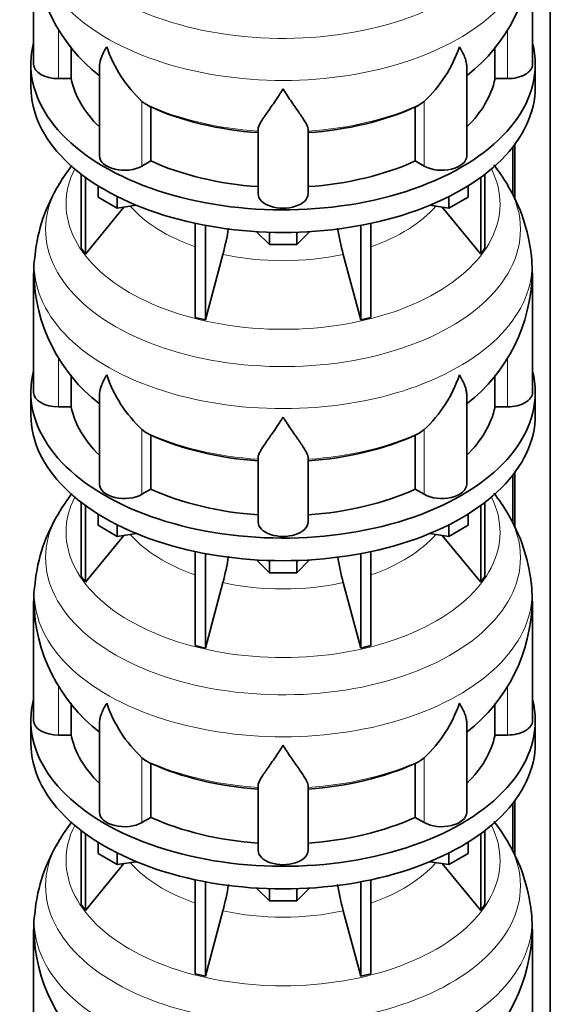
# Model space of a CAD drawing. Header units: millimetres. Extents: x 166 to 762, y -4095 to 2505.
# Tile 9 of 29: x 569 to 761, y -1949 to -1594. Entities that reach past the tile are written whole.
import ezdxf

# ---------------------------------------------------------------- set-up
doc = ezdxf.new("R2010")
doc.units = ezdxf.units.MM
doc.layers.add('LOW_134-20', color=7, linetype='Continuous')
doc.layers.add('VSI134_DIFFUSORE', color=7, linetype='Continuous')

# ---------------------------------------------------------------- blocks, each defined once
blk = doc.blocks.new('SE4')
at = {"layer": 'LOW_134-20', "color": 7, "linetype": 'Continuous', "lineweight": 35}
for p, q in [((760.76, -3827.61), (760.76, -1447.18)), ((747.26, -1640.08), (747.26, -1657.54)), ((748.01, -1639.09), (748.01, -1659.06)), ((748.01, -1757.48), (748.01, -1777.45)), ((747.26, -1758.47), (747.26, -1775.93)), ((747.26, -1876.86), (747.26, -1894.33)), ((748.01, -1875.87), (748.01, -1895.84))]:
    blk.add_line(p, q, dxfattribs=at)
at = {"layer": 'VSI134_DIFFUSORE', "color": 7, "linetype": 'Continuous', "lineweight": 35}
for p, q in [((574.33, -1567.22), (574.33, -1610.28)), ((754.33, -1610.28), (754.33, -1567.22)), ((587.86, -1615.47), (587.86, -1604)), ((740.8, -1604.05), (740.8, -1615.47)), ((573.33, -1610.28), (573.33, -1618.44)), ((598.06, -1611.18), (598.06, -1643.34)), ((730.61, -1643.34), (730.61, -1611.06)), ((755.33, -1618.44), (755.33, -1610.28)), ((583.33, -1615.47), (587.86, -1615.47)), ((740.8, -1615.47), (745.33, -1615.47)), ((614.84, -1624.72), (613.42, -1623.67)), ((616.62, -1645.17), (616.62, -1625.69)), ((712.04, -1625.69), (712.04, -1645.17)), ((715.24, -1623.67), (713.82, -1624.72)), ((655.33, -1657.04), (655.33, -1633.69)), ((673.33, -1657.04), (673.33, -1633.69)), ((613.42, -1647.02), (616.62, -1645.17)), ((712.04, -1645.17), (715.24, -1647.02)), ((591.5, -1649.94), (591.5, -1676.62)), ((593.03, -1651.09), (593.03, -1678.75)), ((735.63, -1651.09), (735.63, -1678.75)), ((737.16, -1649.94), (737.16, -1676.62)), ((597.58, -1658.2), (597.58, -1654.15)), ((731.09, -1658.2), (731.09, -1654.15)), ((604.52, -1662.21), (597.58, -1658.2)), ((604.52, -1662.21), (604.52, -1658.03)), ((724.15, -1662.21), (724.15, -1658.03)), ((731.09, -1658.2), (724.15, -1662.21)), ((593.03, -1678.75), (606.9, -1661.84)), ((611.34, -1661.15), (604.52, -1662.21)), ((724.15, -1662.21), (717.32, -1661.15)), ((721.77, -1661.84), (735.63, -1678.75)), ((632.64, -1667.69), (632.64, -1701.62)), ((636.33, -1668.43), (636.33, -1702.5)), ((692.33, -1668.43), (692.33, -1702.5)), ((696.03, -1667.69), (696.03, -1701.62)), ((659.42, -1675.34), (654.77, -1670.69)), ((659.42, -1675.34), (659.42, -1670.9)), ((673.89, -1670.69), (669.24, -1675.34)), ((669.24, -1675.34), (669.24, -1670.9)), ((669.24, -1675.34), (659.42, -1675.34)), ((591.5, -1676.62), (593.03, -1678.75)), ((636.33, -1702.5), (642.61, -1678.88)), ((686.06, -1678.88), (692.33, -1702.5)), ((735.63, -1678.75), (737.16, -1676.62)), ((574.33, -1685.61), (574.33, -1728.67)), ((754.33, -1728.67), (754.33, -1685.61)), ((632.64, -1701.62), (636.33, -1702.5)), ((692.33, -1702.5), (696.03, -1701.62)), ((587.86, -1733.86), (587.86, -1722.39)), ((740.8, -1722.44), (740.8, -1733.86)), ((573.33, -1728.67), (573.33, -1736.83)), ((598.06, -1729.57), (598.06, -1761.74)), ((730.61, -1761.74), (730.61, -1729.45)), ((755.33, -1736.83), (755.33, -1728.67)), ((583.33, -1733.86), (587.86, -1733.86)), ((740.8, -1733.86), (745.33, -1733.86)), ((614.84, -1743.11), (613.42, -1742.06)), ((715.24, -1742.06), (713.82, -1743.11)), ((616.62, -1763.56), (616.62, -1744.08)), ((712.04, -1744.08), (712.04, -1763.56)), ((655.33, -1775.43), (655.33, -1752.09)), ((673.33, -1775.43), (673.33, -1752.09)), ((613.42, -1765.41), (616.62, -1763.56)), ((712.04, -1763.56), (715.24, -1765.41)), ((591.5, -1768.33), (591.5, -1795.01)), ((737.16, -1768.33), (737.16, -1795.01)), ((593.03, -1769.48), (593.03, -1797.15)), ((735.63, -1769.48), (735.63, -1797.15)), ((597.58, -1776.59), (597.58, -1772.54)), ((731.09, -1776.59), (731.09, -1772.54)), ((604.52, -1780.6), (597.58, -1776.59)), ((604.52, -1780.6), (604.52, -1776.43)), ((724.15, -1780.6), (724.15, -1776.43)), ((731.09, -1776.59), (724.15, -1780.6)), ((593.03, -1797.15), (606.9, -1780.23)), ((611.34, -1779.54), (604.52, -1780.6)), ((724.15, -1780.6), (717.32, -1779.54)), ((721.77, -1780.23), (735.63, -1797.15)), ((632.64, -1786.08), (632.64, -1820.01)), ((696.03, -1786.08), (696.03, -1820.01)), ((636.33, -1786.82), (636.33, -1820.89)), ((659.42, -1793.73), (654.77, -1789.08)), ((659.42, -1793.73), (659.42, -1789.3)), ((673.89, -1789.08), (669.24, -1793.73)), ((669.24, -1793.73), (669.24, -1789.3)), ((692.33, -1786.82), (692.33, -1820.89)), ((591.5, -1795.01), (593.03, -1797.15)), ((669.24, -1793.73), (659.42, -1793.73)), ((735.63, -1797.15), (737.16, -1795.01)), ((636.33, -1820.89), (642.61, -1797.27)), ((686.06, -1797.27), (692.33, -1820.89)), ((574.33, -1804), (574.33, -1847.06)), ((754.33, -1847.06), (754.33, -1804)), ((632.64, -1820.01), (636.33, -1820.89)), ((692.33, -1820.89), (696.03, -1820.01)), ((587.86, -1852.26), (587.86, -1840.78)), ((740.8, -1840.83), (740.8, -1852.26)), ((573.33, -1847.06), (573.33, -1855.22)), ((598.06, -1847.96), (598.06, -1880.13)), ((730.61, -1880.13), (730.61, -1847.84)), ((755.33, -1855.22), (755.33, -1847.06)), ((583.33, -1852.26), (587.86, -1852.26)), ((740.8, -1852.26), (745.33, -1852.26)), ((614.84, -1861.51), (613.42, -1860.46)), ((715.24, -1860.46), (713.82, -1861.51)), ((616.62, -1881.95), (616.62, -1862.48)), ((712.04, -1862.48), (712.04, -1881.95)), ((655.33, -1893.83), (655.33, -1870.48)), ((673.33, -1893.83), (673.33, -1870.48)), ((613.42, -1883.8), (616.62, -1881.95)), ((712.04, -1881.95), (715.24, -1883.8)), ((591.5, -1886.73), (591.5, -1913.4)), ((593.03, -1887.87), (593.03, -1915.54)), ((735.63, -1887.87), (735.63, -1915.54)), ((737.16, -1886.73), (737.16, -1913.4)), ((597.58, -1894.99), (597.58, -1890.93)), ((731.09, -1894.99), (731.09, -1890.93)), ((604.52, -1898.99), (597.58, -1894.99)), ((604.52, -1898.99), (604.52, -1894.82)), ((724.15, -1898.99), (724.15, -1894.82)), ((731.09, -1894.99), (724.15, -1898.99)), ((593.03, -1915.54), (606.9, -1898.62)), ((611.34, -1897.94), (604.52, -1898.99)), ((724.15, -1898.99), (717.32, -1897.94)), ((721.77, -1898.62), (735.63, -1915.54)), ((632.64, -1904.47), (632.64, -1938.4)), ((636.33, -1905.21), (636.33, -1939.29)), ((692.33, -1905.21), (692.33, -1939.29)), ((696.03, -1904.47), (696.03, -1938.4)), ((659.42, -1912.12), (654.77, -1907.47)), ((659.42, -1912.12), (659.42, -1907.69)), ((673.89, -1907.47), (669.24, -1912.12)), ((669.24, -1912.12), (669.24, -1907.69)), ((591.5, -1913.4), (593.03, -1915.54)), ((669.24, -1912.12), (659.42, -1912.12)), ((735.63, -1915.54), (737.16, -1913.4)), ((636.33, -1939.29), (642.61, -1915.67)), ((686.06, -1915.67), (692.33, -1939.29)), ((574.33, -1922.4), (574.33, -1965.45)), ((754.33, -1965.45), (754.33, -1922.4)), ((632.64, -1938.4), (636.33, -1939.29)), ((692.33, -1939.29), (696.03, -1938.4))]:
    blk.add_line(p, q, dxfattribs=at)
at = {"layer": 'VSI134_DIFFUSORE', "color": 4, "linetype": 'Continuous', "lineweight": 9}
for p, q in [((583.33, -1615.47), (583.33, -1597.65)), ((745.33, -1615.47), (745.33, -1597.74)), ((613.42, -1647.02), (613.42, -1623.67)), ((715.24, -1647.02), (715.24, -1623.67)), ((583.33, -1733.86), (583.33, -1716.05)), ((745.33, -1733.86), (745.33, -1716.13)), ((613.42, -1765.41), (613.42, -1742.06)), ((715.24, -1765.41), (715.24, -1742.06)), ((583.33, -1852.26), (583.33, -1834.44)), ((745.33, -1852.26), (745.33, -1834.52)), ((613.42, -1883.8), (613.42, -1860.46)), ((715.24, -1883.8), (715.24, -1860.46))]:
    blk.add_line(p, q, dxfattribs=at)
at = {"layer": 'VSI134_DIFFUSORE', "color": 7, "linetype": 'Continuous', "lineweight": 35}
for centre, radius, start, end in [((635.06, -1566.33), 60.63, 180.8665, 232.3264), ((693, -1566.09), 61.25, 308.0561, 358.9367), ((645.92, -1588.71), 47.73, 198.6373, 227.0857), ((682.74, -1588.71), 47.73, 312.9143, 341.3628), ((622.75, -1612.33), 14.7, 237.4509, 245.3566), ((705.91, -1612.33), 14.7, 294.6434, 302.5491), ((641.59, -1688.26), 67.64, 142.195, 149.254), ((686.33, -1688.99), 68.69, 30.6827, 38.076), ((633.34, -1684.8), 58.76, 148.0382, 174.4926), ((692.2, -1685.89), 62.04, 6.1947, 31.0911), ((552.76, -1654.57), 93.08, 344.857, 350.8464), ((774.59, -1654.78), 91.75, 189.176, 195.2315), ((598.78, -1683.94), 24.4, 168.6814, 183.9855), ((661.67, -1686.67), 92.58, 0.6467, 4.7026), ((635.06, -1684.72), 60.63, 180.8665, 232.3264), ((693, -1684.49), 61.25, 308.0561, 358.9367), ((645.92, -1707.11), 47.73, 198.6373, 227.0857), ((682.74, -1707.11), 47.73, 312.9143, 341.3628), ((622.75, -1730.72), 14.7, 237.4509, 245.3566), ((705.91, -1730.72), 14.7, 294.6434, 302.5491), ((641.59, -1806.65), 67.64, 142.195, 149.254), ((686.33, -1807.38), 68.69, 30.6827, 38.0701), ((633.34, -1803.19), 58.76, 148.0382, 174.4926), ((692.2, -1804.29), 62.04, 6.1947, 31.0911), ((552.76, -1772.96), 93.08, 344.857, 350.8464), ((774.59, -1773.17), 91.75, 189.176, 195.2315), ((598.78, -1802.34), 24.4, 168.6814, 183.9855), ((661.67, -1805.06), 92.58, 0.6467, 4.7026), ((635.06, -1803.11), 60.63, 180.8665, 232.3264), ((693, -1802.88), 61.25, 308.0561, 358.9367), ((645.92, -1825.5), 47.73, 198.6373, 227.0857), ((682.74, -1825.5), 47.73, 312.9143, 341.3628), ((622.75, -1849.11), 14.7, 237.4509, 245.3566), ((705.91, -1849.11), 14.7, 294.6434, 302.5491), ((641.59, -1925.05), 67.64, 142.195, 149.254), ((686.33, -1925.77), 68.69, 30.6827, 38.0701), ((633.34, -1921.58), 58.76, 148.0382, 174.4926), ((692.2, -1922.68), 62.04, 6.1947, 31.0911), ((552.76, -1891.35), 93.08, 344.857, 350.8464), ((774.59, -1891.56), 91.75, 189.176, 195.2315), ((598.78, -1920.73), 24.4, 168.6814, 183.9855), ((661.67, -1923.45), 92.58, 0.6467, 4.7026), ((635.06, -1921.51), 60.63, 180.8665, 232.3264), ((693, -1921.27), 61.25, 308.0561, 358.9367)]:
    blk.add_arc(centre, radius, start, end, dxfattribs=at)
at = {"layer": 'VSI134_DIFFUSORE', "color": 4, "linetype": 'Continuous', "lineweight": 9}
for centre, major_axis, start_param, end_param in [((664.33, -1551.5), (85.67, 0), 2.810229, 6.283185), ((664.33, -1564.26), (-89.83, 0), 0, 3.208497), ((664.33, -1588.8), (-79.5, 0), 0.898849, 1.457346), ((664.33, -1588.8), (79.5, 0), 4.82584, 5.384336), ((664.33, -1660.7), (-78.3, 0), 0, 3.425204), ((664.33, -1660.7), (-78.3, 0), 5.999574, 6.283185), ((664.33, -1669.89), (85.67, 0), 2.810229, 6.283185), ((664.33, -1669.89), (85.67, 0), 0, 0.327773), ((664.33, -1645.58), (-61.63, 0), 0.463231, 1.030574), ((664.33, -1645.58), (61.63, 0), 5.252612, 5.819954), ((664.33, -1682.65), (-89.83, 0), 6.215651, 6.283185), ((664.33, -1682.65), (-89.83, 0), 0, 3.208497), ((664.33, -1645.58), (-61.63, 0), 1.210556, 1.931037), ((664.33, -1707.19), (-79.5, 0), 0.898849, 1.457346), ((664.33, -1707.19), (79.5, 0), 4.82584, 5.384336), ((664.33, -1779.09), (-78.3, 0), 0, 3.425204), ((664.33, -1779.09), (-78.3, 0), 5.999574, 6.283185), ((664.33, -1788.29), (85.67, 0), 2.810229, 6.283185), ((664.33, -1788.29), (85.67, 0), 0, 0.327773), ((664.33, -1763.98), (-61.63, 0), 0.463231, 1.030574), ((664.33, -1763.98), (61.63, 0), 5.252612, 5.819954), ((664.33, -1801.04), (-89.83, 0), 6.215651, 6.283185), ((664.33, -1801.04), (-89.83, 0), 0, 3.208497), ((664.33, -1763.98), (-61.63, 0), 1.210556, 1.931037), ((664.33, -1825.59), (-79.5, 0), 0.898849, 1.457346), ((664.33, -1825.59), (79.5, 0), 4.82584, 5.384336), ((664.33, -1897.49), (-78.3, 0), 0, 3.425204), ((664.33, -1897.49), (-78.3, 0), 5.999574, 6.283185), ((664.33, -1906.68), (85.67, 0), 2.810229, 6.283185), ((664.33, -1906.68), (85.67, 0), 0, 0.327773), ((664.33, -1882.37), (-61.63, 0), 0.463231, 1.030574), ((664.33, -1882.37), (61.63, 0), 5.252612, 5.819954), ((664.33, -1919.43), (-89.83, 0), 6.215651, 6.283185), ((664.33, -1919.43), (-89.83, 0), 0, 3.208497), ((664.33, -1882.37), (-61.63, 0), 1.210556, 1.931037)]:
    blk.add_ellipse(centre, major_axis=major_axis, ratio=0.57735, start_param=start_param, end_param=end_param, dxfattribs=at)
at = {"layer": 'VSI134_DIFFUSORE', "color": 7, "linetype": 'Continuous', "lineweight": 35}
for centre, major_axis, start_param, end_param in [((664.33, -1610.28), (91, 0), 2.993207, 6.283185), ((664.33, -1610.28), (91, 0), 0, 0.148386), ((583.33, -1610.28), (9, 0), 3.141593, 4.712389), ((745.33, -1610.28), (-9, 0), 1.570796, 3.141593), ((664.33, -1610.28), (-77, 0), 0.117151, 0.534109), ((664.33, -1610.28), (77, 0), 5.749077, 6.166034), ((664.33, -1618.44), (-91, 0), 0, 3.141593), ((664.33, -1590.8), (-77, 0), 0.902549, 1.453645), ((664.33, -1590.8), (77, 0), 4.82954, 5.380636), ((607.06, -1643.34), (9, 0), 3.141593, 5.497787), ((721.61, -1643.34), (-9, 0), 0.785398, 3.141593), ((664.33, -1610.28), (-77, 0), 0.902549, 1.453645), ((664.33, -1610.28), (77, 0), 4.82954, 5.380636), ((664.33, -1657.04), (-9, 0), 0, 3.141593), ((664.33, -1728.67), (91, 0), 2.993207, 6.283185), ((664.33, -1728.67), (91, 0), 0, 0.148386), ((583.33, -1728.67), (9, 0), 3.141593, 4.712389), ((745.33, -1728.67), (-9, 0), 1.570796, 3.141593), ((664.33, -1728.67), (-77, 0), 0.117151, 0.534109), ((664.33, -1728.67), (77, 0), 5.749077, 6.166034), ((664.33, -1736.83), (-91, 0), 0, 3.141593), ((664.33, -1709.19), (-77, 0), 0.902549, 1.453645), ((664.33, -1709.19), (77, 0), 4.82954, 5.380636), ((607.06, -1761.74), (9, 0), 3.141593, 5.497787), ((664.33, -1728.67), (-77, 0), 0.902549, 1.453645), ((664.33, -1728.67), (77, 0), 4.82954, 5.380636), ((721.61, -1761.74), (-9, 0), 0.785398, 3.141593), ((664.33, -1775.43), (-9, 0), 0, 3.141593), ((664.33, -1847.06), (91, 0), 2.993207, 6.283185), ((664.33, -1847.06), (91, 0), 0, 0.148386), ((583.33, -1847.06), (9, 0), 3.141593, 4.712389), ((745.33, -1847.06), (-9, 0), 1.570796, 3.141593), ((664.33, -1847.06), (-77, 0), 0.117151, 0.534109), ((664.33, -1847.06), (77, 0), 5.749077, 6.166034), ((664.33, -1855.22), (-91, 0), 0, 3.141593), ((664.33, -1827.58), (-77, 0), 0.902549, 1.453645), ((664.33, -1827.58), (77, 0), 4.82954, 5.380636), ((607.06, -1880.13), (9, 0), 3.141593, 5.497787), ((664.33, -1847.06), (-77, 0), 0.902549, 1.453645), ((664.33, -1847.06), (77, 0), 4.82954, 5.380636), ((721.61, -1880.13), (-9, 0), 0.785398, 3.141593), ((664.33, -1893.83), (-9, 0), 0, 3.141593)]:
    blk.add_ellipse(centre, major_axis=major_axis, ratio=0.57735, start_param=start_param, end_param=end_param, dxfattribs=at)
for points, knots in [([(598.06, -1611.2), (598.06, -1611.04), (598.06, -1610.88), (598.15, -1609.7), (598.43, -1608.65), (599.1, -1606.98), (599.37, -1606.41), (599.82, -1605.51), (599.98, -1605.21), (600.24, -1604.75), (600.37, -1604.52), (600.51, -1604.28), (600.6, -1604.13), (600.65, -1604.05), (600.69, -1603.97)], [0.4600931, 0.4600931, 0.4600931, 0.4600931, 0.5, 0.5, 0.75, 0.75, 0.875, 0.875, 0.9375, 0.9375, 0.96875, 0.984375, 0.984375, 1, 1, 1, 1]), ([(730.61, -1611.15), (730.61, -1611.02), (730.6, -1610.88), (730.56, -1610.24), (730.47, -1609.73), (730.2, -1608.67), (730.02, -1608.12), (729.57, -1606.99), (729.3, -1606.41), (728.84, -1605.52), (728.68, -1605.22), (728.43, -1604.75), (728.34, -1604.6), (728.16, -1604.28), (728.07, -1604.13), (727.97, -1603.97)], [0.4658143, 0.4658143, 0.4658143, 0.4658143, 0.5, 0.5, 0.625, 0.625, 0.75, 0.75, 0.875, 0.875, 0.9375, 0.9375, 0.96875, 0.96875, 1, 1, 1, 1]), ([(664.33, -1619.19), (664.2, -1619.4), (664.07, -1619.61), (663.8, -1620.03), (663.67, -1620.24), (663.27, -1620.86), (663.01, -1621.26), (662.22, -1622.45), (661.7, -1623.22), (660.69, -1624.7), (660.19, -1625.41), (659.25, -1626.76), (658.8, -1627.4), (657.95, -1628.62), (657.55, -1629.2), (657.01, -1630.02), (656.84, -1630.29), (656.52, -1630.81), (656.37, -1631.06), (655.96, -1631.78), (655.73, -1632.21), (655.42, -1633.01), (655.33, -1633.37), (655.33, -1633.69)], [0, 0, 0, 0, 0.03125, 0.03125, 0.0625, 0.0625, 0.125, 0.125, 0.25, 0.25, 0.375, 0.375, 0.5, 0.5, 0.625, 0.625, 0.6875, 0.6875, 0.75, 0.75, 0.875, 0.875, 1, 1, 1, 1]), ([(673.33, -1633.69), (673.33, -1633.37), (673.24, -1633.01), (672.93, -1632.22), (672.71, -1631.78), (672.3, -1631.06), (672.15, -1630.81), (671.82, -1630.29), (671.65, -1630.03), (671.11, -1629.21), (670.72, -1628.63), (669.87, -1627.41), (669.42, -1626.76), (668.47, -1625.41), (667.98, -1624.7), (666.96, -1623.22), (666.45, -1622.46), (665.66, -1621.26), (665.4, -1620.86), (665, -1620.24), (664.86, -1620.03), (664.6, -1619.61), (664.46, -1619.4), (664.33, -1619.19)], [0, 0, 0, 0, 0.125, 0.125, 0.25, 0.25, 0.3125, 0.3125, 0.375, 0.375, 0.5, 0.5, 0.625, 0.625, 0.75, 0.75, 0.875, 0.875, 0.9375, 0.9375, 0.96875, 0.96875, 1, 1, 1, 1]), ([(598.06, -1729.59), (598.06, -1729.44), (598.06, -1729.27), (598.15, -1728.1), (598.43, -1727.05), (599.1, -1725.37), (599.37, -1724.8), (599.82, -1723.91), (599.98, -1723.61), (600.24, -1723.14), (600.37, -1722.91), (600.51, -1722.68), (600.6, -1722.52), (600.65, -1722.44), (600.69, -1722.36)], [0.4600931, 0.4600931, 0.4600931, 0.4600931, 0.5, 0.5, 0.75, 0.75, 0.875, 0.875, 0.9375, 0.9375, 0.96875, 0.984375, 0.984375, 1, 1, 1, 1]), ([(730.61, -1729.55), (730.61, -1729.41), (730.6, -1729.27), (730.56, -1728.64), (730.47, -1728.12), (730.2, -1727.06), (730.02, -1726.51), (729.57, -1725.38), (729.3, -1724.81), (728.84, -1723.91), (728.68, -1723.61), (728.43, -1723.15), (728.34, -1722.99), (728.16, -1722.68), (728.07, -1722.52), (727.97, -1722.36)], [0.4658143, 0.4658143, 0.4658143, 0.4658143, 0.5, 0.5, 0.625, 0.625, 0.75, 0.75, 0.875, 0.875, 0.9375, 0.9375, 0.96875, 0.96875, 1, 1, 1, 1]), ([(664.33, -1737.58), (664.2, -1737.79), (664.07, -1738), (663.8, -1738.42), (663.67, -1738.63), (663.27, -1739.25), (663.01, -1739.65), (662.22, -1740.84), (661.7, -1741.61), (660.69, -1743.09), (660.19, -1743.8), (659.25, -1745.15), (658.8, -1745.8), (657.95, -1747.02), (657.55, -1747.6), (657.01, -1748.42), (656.84, -1748.68), (656.52, -1749.2), (656.37, -1749.45), (655.96, -1750.17), (655.73, -1750.61), (655.42, -1751.41), (655.33, -1751.77), (655.33, -1752.09)], [0, 0, 0, 0, 0.03125, 0.03125, 0.0625, 0.0625, 0.125, 0.125, 0.25, 0.25, 0.375, 0.375, 0.5, 0.5, 0.625, 0.625, 0.6875, 0.6875, 0.75, 0.75, 0.875, 0.875, 1, 1, 1, 1]), ([(673.33, -1752.09), (673.33, -1751.77), (673.24, -1751.41), (672.93, -1750.61), (672.71, -1750.17), (672.3, -1749.45), (672.15, -1749.2), (671.82, -1748.68), (671.65, -1748.42), (671.11, -1747.6), (670.72, -1747.02), (669.87, -1745.8), (669.42, -1745.16), (668.47, -1743.8), (667.98, -1743.09), (666.96, -1741.61), (666.45, -1740.85), (665.66, -1739.66), (665.4, -1739.25), (665, -1738.63), (664.86, -1738.42), (664.6, -1738), (664.46, -1737.79), (664.33, -1737.58)], [0, 0, 0, 0, 0.125, 0.125, 0.25, 0.25, 0.3125, 0.3125, 0.375, 0.375, 0.5, 0.5, 0.625, 0.625, 0.75, 0.75, 0.875, 0.875, 0.9375, 0.9375, 0.96875, 0.96875, 1, 1, 1, 1]), ([(598.06, -1847.99), (598.06, -1847.83), (598.06, -1847.67), (598.15, -1846.49), (598.43, -1845.44), (599.1, -1843.76), (599.37, -1843.19), (599.82, -1842.3), (599.98, -1842), (600.24, -1841.54), (600.37, -1841.3), (600.51, -1841.07), (600.6, -1840.91), (600.65, -1840.83), (600.69, -1840.75)], [0.4600931, 0.4600931, 0.4600931, 0.4600931, 0.5, 0.5, 0.75, 0.75, 0.875, 0.875, 0.9375, 0.9375, 0.96875, 0.984375, 0.984375, 1, 1, 1, 1]), ([(730.61, -1847.94), (730.61, -1847.8), (730.6, -1847.67), (730.56, -1847.03), (730.47, -1846.51), (730.2, -1845.45), (730.02, -1844.9), (729.57, -1843.78), (729.3, -1843.2), (728.84, -1842.3), (728.68, -1842), (728.43, -1841.54), (728.34, -1841.38), (728.16, -1841.07), (728.07, -1840.91), (727.97, -1840.75)], [0.4658143, 0.4658143, 0.4658143, 0.4658143, 0.5, 0.5, 0.625, 0.625, 0.75, 0.75, 0.875, 0.875, 0.9375, 0.9375, 0.96875, 0.96875, 1, 1, 1, 1]), ([(664.33, -1855.97), (664.2, -1856.18), (664.07, -1856.4), (663.8, -1856.82), (663.67, -1857.02), (663.27, -1857.64), (663.01, -1858.05), (662.22, -1859.24), (661.7, -1860), (660.69, -1861.48), (660.19, -1862.19), (659.25, -1863.54), (658.8, -1864.19), (657.95, -1865.41), (657.55, -1865.99), (657.01, -1866.81), (656.84, -1867.07), (656.52, -1867.59), (656.37, -1867.84), (655.96, -1868.56), (655.73, -1869), (655.42, -1869.8), (655.33, -1870.16), (655.33, -1870.48)], [0, 0, 0, 0, 0.03125, 0.03125, 0.0625, 0.0625, 0.125, 0.125, 0.25, 0.25, 0.375, 0.375, 0.5, 0.5, 0.625, 0.625, 0.6875, 0.6875, 0.75, 0.75, 0.875, 0.875, 1, 1, 1, 1]), ([(673.33, -1870.48), (673.33, -1870.16), (673.24, -1869.8), (672.93, -1869), (672.71, -1868.56), (672.3, -1867.84), (672.15, -1867.59), (671.82, -1867.08), (671.65, -1866.81), (671.11, -1865.99), (670.72, -1865.41), (669.87, -1864.19), (669.42, -1863.55), (668.47, -1862.2), (667.98, -1861.48), (666.96, -1860.01), (666.45, -1859.24), (665.66, -1858.05), (665.4, -1857.64), (665, -1857.02), (664.86, -1856.82), (664.6, -1856.4), (664.46, -1856.18), (664.33, -1855.97)], [0, 0, 0, 0, 0.125, 0.125, 0.25, 0.25, 0.3125, 0.3125, 0.375, 0.375, 0.5, 0.5, 0.625, 0.625, 0.75, 0.75, 0.875, 0.875, 0.9375, 0.9375, 0.96875, 0.96875, 1, 1, 1, 1])]:
    blk.add_open_spline(points, degree=3, knots=knots, dxfattribs=at)

msp = doc.modelspace()

# ---------------------------------------------------------------- block references
msp.add_blockref('SE4', (0, 0))

doc.saveas('drawing.dxf')
